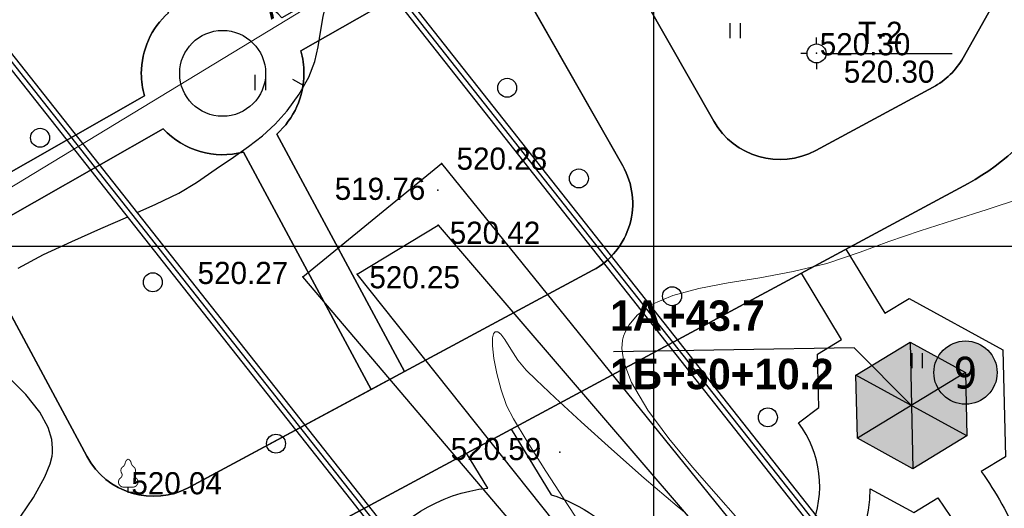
# Model space of a CAD drawing. Header units: millimetres. Extents: x 767170 to 66149698, y -983507 to 2493658.
# Tile 157 of 256: x 2434363 to 2473275, y -618005 to -598698. Entities that reach past the tile are written whole.
import ezdxf
from ezdxf.enums import TextEntityAlignment as Align

# ---------------------------------------------------------------- set-up
doc = ezdxf.new("R2010")
doc.units = ezdxf.units.MM
doc.linetypes.add('Д_ТРОТ_ТРУБА', pattern=[3, 1.5, -1.5])
for name, color, linetype in [('(001) Сетка', 92, 'Continuous'), ('(003) Пункты', 7, 'Continuous'), ('(004) Точки рельефа', 7, 'Continuous'), ('(004a) Точки рельефа (отк.)', 7, 'Continuous'), ('(022) Возд. Линии', 7, 'Continuous'), ('(028) Гидротехн.', 7, 'Continuous'), ('(031) Горизонтали', 42, 'Continuous'), ('(035) Откосы', 7, 'Continuous'), ('(036) Растительность', 7, 'Continuous'), ('(038) Деревья', 7, 'Continuous'), ('A_STROYSETKA', 5, 'Continuous'), ('G_KOORD', 7, 'Continuous'), ('Цоколь', 7, 'Continuous')]:
    doc.layers.add(name, color=color, linetype=linetype)
doc.layers.add('(032) Горизонтали утолщенные', color=32, linetype='Continuous', lineweight=30)
doc.layers.add('(042) Бергштрих', color=32, linetype='Continuous', lineweight=30)
doc.styles.add('BLACK', font='tahomabd.ttf')
doc.styles.add('D-431', font='txt')
doc.styles.add('FAYZXON', font='GOTHICB.TTF')
doc.styles.add('S', font='txtwr', dxfattribs={"oblique": 15})
doc.styles.get("Standard").update_dxf_attribs({"font": 'isocpeui.ttf'})
doc.styles.add('Tahoma', font='tahoma.ttf')
doc.linetypes.add('ОТКОСЫ_НЕУКР', pattern='A,0.5,["|",Standard,S=1.2,R=0,X=0,Y=-1.2],1,["|",Standard,S=0.5,R=0,X=0,Y=-0.5],0.5', length=2)
doc.linetypes.add('ОТКОСЫ_НЕУКР1', pattern='A,0.5,["|",Standard,S=-1.2,R=0,X=0,Y=1.2],1,["|",Standard,S=-0.5,R=0,X=0,Y=0.5],0.5', length=2)
doc.dimstyles.new('genplan dimension', dxfattribs={"dimtxt": 1100, "dimasz": 450, "dimexe": 450, "dimexo": 0, "dimgap": 80, "dimtad": 1, "dimlfac": 0.001, "dimtxsty": 'BLACK', "dimblk": 'OBLIQUE', "dimcen": 0, "dimclrd": 186, "dimclre": 186, "dimclrt": 186, "dimadec": 1, "dimazin": 0, "dimtfac": 1, "dimtmove": 0, "dimatfit": 3, "dimldrblk": 'OBLIQUE', "dimfxl": 1, "dimlwd": 9, "dimlwe": 9, "dimarcsym": 0})

# ---------------------------------------------------------------- blocks, each defined once
blk = doc.blocks.new('d')
at = {"layer": '(038) Деревья'}
blk.add_ellipse((0, 0), major_axis=(0.265, 0.265), ratio=1, start_param=5.497787, end_param=11.780972, dxfattribs=at)
blk = doc.blocks.new('I04010')
for p, q in [((-0.412273, 0.007146), (-0.412273, 1.207146)), ((0.387727, 1.207146), (0.387727, 0.007146))]:
    blk.add_line(p, q)
blk = doc.blocks.new('Setka')
at = {"layer": '(001) Сетка'}
for p, q in [((0, 1.5), (0, -1.5)), ((-1.5, 0), (1.5, 0))]:
    blk.add_line(p, q, dxfattribs=at)
blk = doc.blocks.new('karagach-flat-61')
at = {"layer": '(038) Деревья', "const_width": 0.0375}
for points in [[(-0.208, 1.009, 0.181567), (-0.117, 1.159, 0.303004)], [(0, 1.312, 0.246034), (-0.117, 1.159, 0.489079)], [(0, 1.312, -0.246034), (0.117, 1.159, -0.489079)], [(0.208, 1.009, -0.181567), (0.117, 1.159, -0.303004)], [(-0.208, 1.009, 0.430853), (-0.255, 0.753, 0.548276)], [(0.208, 1.009, -0.430853), (0.255, 0.753, -0.548276)], [(-0.315, 0.559, 0.626949), (-0.218, 0.206, 0.702465)], [(-0.315, 0.559, 0.383603), (-0.255, 0.753, 0.352912)], [(0.315, 0.559, -0.626949), (0.218, 0.206, -0.702465)], [(0.315, 0.559, -0.383603), (0.255, 0.753, -0.352912)]]:
    blk.add_lwpolyline(points, format="xyb", dxfattribs=at)
for points in [[(0, 0.206), (-0.218, 0.206)], [(0, 0), (0, 0.206)], [(0, 0.206), (0.218, 0.206)], [(0, 0), (0.281, 0)]]:
    blk.add_lwpolyline(points, dxfattribs=at)
at = {"layer": '(038) Деревья'}
blk.add_lwpolyline([(0, 0), (0, 0.206)], dxfattribs=at)
blk = doc.blocks.new('I00050-flat-4')
at = {"layer": '(003) Пункты'}
for p, q in [((0, 0.367), (0, 0.617)), ((0, -0.015), (0, 0.015)), ((-0.375, -0.008), (-0.625, -0.008)), ((0, -0.383), (0, -0.633)), ((0.375, -0.008), (0.625, -0.008))]:
    blk.add_line(p, q, dxfattribs=at)
blk.add_circle((0, -0.008), 0.375, dxfattribs=at)
at = {"layer": '(003) Пункты', "style": 'S', "oblique": 15}
blk.add_attdef('N', (-1.898, -0.339), '', height=1, dxfattribs=at)
at = {"color": 4, "style": 'S', "oblique": 15}
for tag, p in [('C', (0.724, 0.085)), ('Z', (0.789, -1.11))]:
    blk.add_attdef(tag, p, '', height=1, dxfattribs=at)
blk = doc.blocks.new('d-flat-42')
at = {"layer": '(038) Деревья'}
blk.add_ellipse((0, 0), major_axis=(0.265, 0.265), ratio=1, start_param=5.497787, end_param=11.780972, dxfattribs=at)
blk = doc.blocks.new('d-flat-43')
at = {"layer": '(038) Деревья'}
blk.add_ellipse((0, 0), major_axis=(0.265, 0.265), ratio=1, start_param=5.497787, end_param=11.780972, dxfattribs=at)
blk = doc.blocks.new('d-flat-44')
at = {"layer": '(038) Деревья'}
blk.add_ellipse((0, 0), major_axis=(0.265, 0.265), ratio=1, start_param=5.497787, end_param=11.780972, dxfattribs=at)
blk = doc.blocks.new('d-flat-45')
at = {"layer": '(038) Деревья'}
blk.add_ellipse((0, 0), major_axis=(0.265, 0.265), ratio=1, start_param=5.497787, end_param=11.780972, dxfattribs=at)
blk = doc.blocks.new('Topo Xos')
at = {"layer": '(003) Пункты', "ltscale": 600, "transparency": 16777216}
blk.add_line((13.727, -28.417), (18.463, -28.417), dxfattribs=at)
at = {"layer": '(004) Точки рельефа', "color": 7, "linetype": 'ByBlock', "lineweight": -2, "transparency": 16777216}
for p in [(13.102, -28.41), (-1.722, -32.768), (-1.873, -33.827), (-1.856, -35.205), (-7.205, -37.249), (-5.06, -37.143), (2.949, -44.172), (-14.103, -45.757)]:
    blk.add_point(p, dxfattribs=at)
at = {"layer": '(028) Гидротехн.', "ltscale": 600, "transparency": 16777216}
for points in [[(21.3, -57.663), (20.133, -56.249), (-20.925, -4.237)], [(21.622, -57.426), (20.444, -55.998), (-20.611, -3.99)], [(10.491, -65.342), (9.313, -63.914), (-31.742, -11.906)], [(10.168, -65.58), (9.001, -64.165), (-32.056, -12.154)]]:
    blk.add_lwpolyline(points, dxfattribs=at)
at = {"layer": '(028) Гидротехн.', "color": 3, "linetype": 'Д_ТРОТ_ТРУБА', "ltscale": 600, "transparency": 16777216, "flags": 128}
for points in [[(21.454, -57.536), (20.289, -56.123), (-20.768, -4.114)], [(10.323, -65.452), (9.157, -64.04), (-31.899, -12.03)]]:
    blk.add_lwpolyline(points, dxfattribs=at)
at = {"layer": '(031) Горизонтали', "color": 42, "linetype": 'Continuous', "lineweight": 0, "ltscale": 600, "transparency": 16777216}
for points in [[(6.532, -38.373), (6.556, -38.355), (7.42, -37.979), (8.451, -37.705), (9.611, -37.487), (10.865, -37.28), (12.176, -37.039), (13.508, -36.717), (14.824, -36.268), (15.955, -35.843), (17.198, -35.424), (18.508, -35.007), (19.843, -34.586), (21.158, -34.155)], [(11.036, -48.543), (11.036, -48.543), (11.07, -48.499), (11.083, -48.375), (10.98, -48.107), (10.647, -47.61), (9.984, -46.803), (9.135, -45.839), (8.195, -44.767), (7.261, -43.639), (6.426, -42.507), (5.786, -41.422), (5.479, -40.622), (5.4, -40.078), (5.431, -39.75), (5.473, -39.596), (5.537, -39.435), (5.696, -39.14), (6.009, -38.76), (6.21, -38.611)], [(4.25, -47.742), (3.288, -46.282), (2.404, -44.925), (1.662, -43.756), (1.122, -42.861), (0.847, -42.326), (0.637, -41.705), (0.468, -41.07), (0.349, -40.473), (0.291, -39.965), (0.297, -39.657), (0.335, -39.501), (0.377, -39.439), (0.404, -39.421), (0.438, -39.412), (0.509, -39.423), (0.62, -39.509), (0.782, -39.726), (1.015, -40.106), (1.292, -40.536), (1.625, -40.939), (2.017, -41.317), (2.769, -42.024), (3.792, -42.969), (4.996, -44.06), (6.292, -45.205), (7.591, -46.313), (7.878, -46.545)]]:
    blk.add_lwpolyline(points, dxfattribs=at)
at = {"layer": '(032) Горизонтали утолщенные', "color": 32, "linetype": 'Continuous', "lineweight": 30, "ltscale": 600, "transparency": 16777216}
for points in [[(-13.743, -34.707), (-13.009, -34.379), (-12.103, -33.933), (-11.402, -33.511), (-10.629, -32.976), (-9.948, -32.518), (-9.344, -32.098), (-8.798, -31.677), (-8.295, -31.218), (-7.816, -30.683), (-7.345, -30.033), (-6.964, -29.354), (-6.731, -28.739), (-6.594, -28.156), (-6.5, -27.575), (-6.398, -26.964), (-6.234, -26.292), (-5.957, -25.528), (-5.648, -24.909), (-5.224, -24.127)], [(-18.591, -47.073), (-17.851, -45.965), (-17.403, -45.152), (-17.19, -44.628), (-17.113, -44.327), (-17.097, -44.193), (-17.092, -44.017), (-17.123, -43.678), (-17.263, -43.196), (-17.591, -42.596), (-18.155, -41.901), (-18.8, -41.246)], [(-18.449, -36.909), (-17.444, -36.368), (-16.337, -35.843), (-15.187, -35.335), (-14.121, -34.874)]]:
    blk.add_lwpolyline(points, dxfattribs=at)
at = {"layer": '(035) Откосы', "linetype": 'ОТКОСЫ_НЕУКР', "ltscale": 600, "transparency": 16777216}
blk.add_lwpolyline([(-7.205, -37.249), (-1.722, -32.768), (16.933, -55.835), (12.077, -59.908), (-7.205, -37.249)], dxfattribs=at)
at = {"layer": '(035) Откосы', "linetype": 'ОТКОСЫ_НЕУКР1', "ltscale": 600, "transparency": 16777216}
blk.add_lwpolyline([(-5.06, -37.143), (-1.856, -35.205), (15.758, -55.726), (12.116, -58.698), (-5.06, -37.143)], dxfattribs=at)
at = {"layer": '(042) Бергштрих', "color": 32, "linetype": 'Continuous', "lineweight": 30, "ltscale": 600, "transparency": 16777216}
blk.add_line((-7.155, -29.693), (-7.591, -29.449), dxfattribs=at)
at = {"layer": '(001) Сетка', "transparency": 16777216}
blk.add_blockref('Setka', (6.659, -36.032), dxfattribs=at)
at = {"layer": '(022) Возд. Линии', "transparency": 16777216}
for name, p in [('I00050-flat-4', (13.102, -28.41)), ('d-flat-42', (0.873, -29.775)), ('d-flat-43', (3.707, -33.358)), ('d-flat-44', (7.39, -38.012)), ('d-flat-45', (11.176, -42.798)), ('karagach-flat-61', (-14.103, -45.757))]:
    blk.add_blockref(name, p, dxfattribs=at)
at = {"layer": '(036) Растительность', "linetype": 'Continuous', "transparency": 16777216, "xscale": 0.5, "yscale": 0.5, "zscale": 0.5}
for p in [(9.892, -27.819), (-8.875, -29.873), (17.084, -40.864)]:
    blk.add_blockref('I04010', p, dxfattribs=at)
at = {"layer": '(038) Деревья', "linetype": 'Continuous', "transparency": 16777216}
for p in [(-17.587, -31.749), (-13.13, -37.46), (-8.263, -43.837)]:
    blk.add_blockref('d', p, dxfattribs=at)
at = {"layer": '(003) Пункты', "transparency": 16777216, "style": 'D-431'}
for s, p in [('T-2', (14.743, -28.041)), ('520.30', (14.178, -29.576))]:
    blk.add_text(s, height=0.875, dxfattribs=at).set_placement(p)
at = {"layer": '(004) Точки рельефа', "linetype": 'ByBlock', "transparency": 16777216, "char_height": 0.875, "attachment_point": 4, "style": 'D-431'}
for s, insert in [('520.28', (-1.125, -32.582)), ('519.76', (-5.942, -33.773)), ('520.42', (-1.397, -35.51)), ('520.27', (-11.36, -37.097)), ('520.25', (-4.572, -37.267)), ('520.59', (-1.358, -44.054)), ('520.04', (-13.978, -45.407))]:
    blk.add_mtext(s, dxfattribs=dict(at, insert=insert))
at = {"layer": '(004a) Точки рельефа (отк.)', "linetype": 'ByBlock', "transparency": 16777216, "insert": (13.227, -28.06), "char_height": 0.875, "attachment_point": 4, "style": 'D-431'}
blk.add_mtext('520.30', dxfattribs=at)
blk = doc.blocks.new('_Oblique')
at = {"color": 0, "linetype": 'ByBlock', "lineweight": -2}
blk.add_line((-0.5, -0.5), (0.5, 0.5), dxfattribs=at)
blk = doc.blocks.new('*D289')
at = {"color": 186, "lineweight": 9, "transparency": 16777216}
for p, q in [((2367181, -580804), (2302574, -620064)), ((2367127, -580716), (2367414, -581188)), ((2302521, -619977), (2302808, -620449))]:
    blk.add_line(p, q, dxfattribs=at)
for p, xscale, yscale, zscale, rotation in [((2367181, -580804), 449.9999999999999, 449.9999999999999, 449.9999999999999, 31.28656990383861), ((2302574, -620064), 450, 450, 450, 211.2865699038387)]:
    blk.add_blockref('_Oblique', p, dxfattribs=dict(at, xscale=xscale, yscale=yscale, zscale=zscale, rotation=rotation))
at = {"color": 186, "transparency": 16777216, "insert": (2334474, -599770), "char_height": 1100, "attachment_point": 5, "rotation": 31.2866, "style": 'BLACK'}
blk.add_mtext('75,6', dxfattribs=at)
blk = doc.blocks.new('A$Cccaa34c6')
at = {"layer": 'A_STROYSETKA', "linetype": 'Continuous'}
for p, q in [((150000, 250000), (150000, -7850.6)), ((-7707.2, 150000), (250000, 150000))]:
    blk.add_line(p, q, dxfattribs=at)
blk = doc.blocks.new('A$C12754f4e-flat-1')
at = {"layer": 'Цоколь', "ltscale": 100}
h = blk.add_hatch(color=1, dxfattribs=at)
h.dxf.hatch_style = 1
h.paths.add_polyline_path([(37, 2500), (2183, 1218), (2146, -1282), (-37, -2500), (-2183, -1218), (-2146, 1282)])
blk.add_lwpolyline([(37, 2500), (2183, 1218), (2146, -1282), (-37, -2500), (-2183, -1218), (-2146, 1282)], close=True)
for points in [[(37, 2500), (-37, -2500)], [(2183, 1218), (-2183, -1218)], [(2146, -1282), (-2146, 1282)]]:
    blk.add_lwpolyline(points)
blk = doc.blocks.new('Eksplikatsia')
h = blk.add_hatch(color=2)
h.dxf.hatch_style = 1
edge = h.paths.add_edge_path()
edge.add_arc((0, 0), 1250, 0, 360)
at = {"lineweight": 30}
blk.add_circle((0, 0), 1250, dxfattribs=at)
at = {"color": 1}
blk.add_attdef('№', text='', height=1250, dxfattribs=at).set_placement((0, 0), align=Align.MIDDLE_CENTER)
blk = doc.blocks.new('KOORDINIR')
at = {"color": 0}
for tag, p in [('Y', (0, 1.2)), ('X', (0, -3.8))]:
    blk.add_attdef(tag, p, '', height=2.6, dxfattribs=at)
blk = doc.blocks.new('A$C2cdd6916')
h = blk.add_hatch()
h.set_pattern_fill('ANSI32', color=1, scale=60, angle=31.2865699)
h.set_pattern_definition([(76.28657, (-422045.4, -371330.9), (-555.2086, 135.48314), []), (76.28657, (-421815.2, -371191), (-555.2086, 135.48314), [])])
edge = h.paths.add_edge_path()
edge.add_line((12558.278, 1671.303), (13156.485, 2034.826))
edge.add_line((13156.485, 2034.826), (12076.302, 3812.354))
edge.add_arc((12013.983, 3914.903), 120, 121.2865699, 301.2865699, ccw=False)
edge.add_line((11951.665, 4017.453), (10456.027, 6478.645))
edge.add_line((10456.027, 6478.645), (9857.821, 6115.122))
edge.add_line((9857.821, 6115.122), (7572.818, 9875.277))
edge.add_line((7572.818, 9875.277), (28168.21, 22390.86))
edge.add_line((28168.21, 22390.86), (26610.253, 24954.602))
edge.add_line((26610.253, 24954.602), (1656.5, 9790.492))
edge.add_line((1656.5, 9790.492), (3006.729, 7568.583))
edge.add_line((3006.729, 7568.583), (4032.226, 8191.765))
edge.add_line((4032.226, 8191.765), (6524.956, 4089.779))
edge.add_line((6524.956, 4089.779), (7294.079, 4557.166))
edge.add_line((7294.079, 4557.166), (9994.537, 113.347))
edge.add_line((9994.537, 113.347), (9225.414, -354.04))
edge.add_line((9225.414, -354.04), (11718.144, -4456.027))
edge.add_line((11718.144, -4456.027), (10692.648, -5079.21))
edge.add_line((10692.648, -5079.21), (12042.877, -7301.119))
edge.add_line((12042.877, -7301.119), (16401.238, -4652.593))
edge.add_line((16401.238, -4652.593), (12558.278, 1671.303))
edge = h.paths.add_edge_path()
edge.add_line((-3935.127, -8351.55), (-4704.249, -8818.937))
edge.add_line((-4704.249, -8818.937), (-7404.707, -4375.118))
edge.add_line((-7404.707, -4375.118), (-6635.585, -3907.731))
edge.add_line((-6635.585, -3907.731), (-9128.315, 194.256))
edge.add_line((-9128.315, 194.256), (-8102.818, 817.438))
edge.add_line((-8102.818, 817.438), (-9453.047, 3039.348))
edge.add_line((-9453.047, 3039.348), (-34406.8, -12124.761))
edge.add_line((-34406.8, -12124.761), (-32848.844, -14688.503))
edge.add_line((-32848.844, -14688.503), (-12253.452, -2172.92))
edge.add_line((-12253.452, -2172.92), (-9968.449, -5933.074))
edge.add_line((-9968.449, -5933.074), (-10566.655, -6296.598))
edge.add_line((-10566.655, -6296.598), (-9071.017, -8757.79))
edge.add_arc((-9008.699, -8860.339), 120, -58.7134301, 121.2865699, ccw=False)
edge.add_line((-8946.381, -8962.889), (-7866.197, -10740.417))
edge.add_line((-7866.197, -10740.417), (-7267.991, -10376.893))
edge.add_line((-7267.991, -10376.893), (-3425.032, -16700.79))
edge.add_line((-3425.032, -16700.79), (933.329, -14052.264))
edge.add_line((933.329, -14052.264), (-416.9, -11830.354))
edge.add_line((-416.9, -11830.354), (-1442.396, -12453.537))
edge.add_line((-1442.396, -12453.537), (-3935.127, -8351.55))
h.paths.add_polyline_path([(41974.214, 4100.856), (35137.569, -53.694), (35345.297, -395.527), (35174.381, -499.39), (36005.291, -1866.719), (36518.039, -1555.128), (38283.723, -4460.702), (37770.975, -4772.293), (38601.885, -6139.622), (38772.801, -6035.759), (38980.529, -6377.591), (45817.173, -2223.04)])
h.paths.add_polyline_path([(-15440.46, -33129.712), (-14927.712, -32818.121), (-15758.622, -31450.792), (-15929.538, -31554.655), (-16137.265, -31212.823), (-22973.91, -35367.374), (-19130.951, -41691.27), (-12294.306, -37536.72), (-12502.034, -37194.887), (-12331.118, -37091.024), (-13162.028, -35723.695), (-13674.776, -36035.286)])
h.paths.add_polyline_path([(22981.424, -31078.171), (16999.36, -34713.402), (12844.81, -27876.758), (18826.874, -24241.526)])
h.paths.add_polyline_path([(31886.288, 23012.063), (28895.256, 21194.447), (28168.21, 22390.86), (31159.242, 24208.476)])
h.paths.add_polyline_path([(-35112.829, -17702.532), (-32121.797, -15884.916), (-32848.844, -14688.503), (-35839.876, -16506.119)])
dim = blk.add_linear_dim(base=(-8668.047, -58523.693), p1=(55885.016, -19175.6), p2=(-8721.276, -58436.102), angle=31.2865699, dimstyle='genplan dimension')
dim.commit()
dim.dimension.update_dxf_attribs({"geometry": '*D289', "text_midpoint": (23231.582, -38229.423), "insert": (-2311242.442, 561540.579)})

msp = doc.modelspace()

# ---------------------------------------------------------------- block references
at = {"xscale": 1000, "yscale": 1000, "zscale": 1000}
msp.add_blockref('Topo Xos', (2452754.32, -571613.28), dxfattribs=at)

# ---------------------------------------------------------------- next in the draw order: linework, layer by layer
at = {"lineweight": 30}
for points in [[(2420598.1, -693693.53), (2404648.57, -654568.66, -0.16168228), (2404522.93, -652682.08), (2407607.54, -640804.68, -0.20876473), (2409090.16, -638916.69), (2471841.21, -605165.78, 0.14199501), (2475419.01, -601657.59), (2477740.8, -597536.99, -0.1300409), (2478810.97, -596437.2), (2489457.36, -590049.39, 0.40867475), (2491925.51, -580559.85), (2483054.01, -565118.14), (2454123.43, -514761.65, -0.41421356), (2455230.23, -510665.92), (2459413.67, -508262.47), (2457377.97, -504818.87), (2452774.92, -507463.39, -0.32105605), (2449299.65, -507115.23, 0.32190714), (2441172, -506313.63), (2354080.69, -556706.98)], [(2439169.3, -600818.71, -0.21360458), (2440242.16, -598421.96)], [(2467018.27, -607759.82), (2468555.39, -610289.26), (2469509.12, -609709.69), (2473220.77, -611742.89), (2473315.79, -615973.87), (2472364.29, -616552.09, -0.0524011), (2473850.49, -619202.73, 0.31183454), (2481645.37, -620159.72, -0.5257628), (2478930.76, -618291.74, -1), (2482930.76, -618291.74, -0.22272163), (2482210.33, -619828.85, 0.22557689), (2485310.05, -614771.56), (2481411.61, -612636.04), (2481316.59, -608405.06), (2482270.32, -607825.49), (2476911.99, -599007.93)], [(2445469.91, -599925.88, -0.0705009), (2445596.43, -600818.71)], [(2471649.58, -600199.03, -0.14199501), (2470456.98, -601368.42)], [(2470456.98, -601368.42, 0.14199501), (2471649.58, -600199.03)], [(2439295.82, -601711.55, -0.0705009), (2439169.3, -600818.71)], [(2445596.43, -600818.71, -0.21360458), (2444523.56, -603215.46)], [(2471841.21, -605165.78, 0.14199501), (2475419.01, -601657.59)], [(2475419.01, -601657.59, -0.14199501), (2471841.21, -605165.78)], [(2465819.69, -603862.61, -0.40731068), (2461790.86, -602703.6)], [(2461790.86, -602703.6, 0.40731068), (2465819.69, -603862.61)], [(2443202.52, -603925.99, -0.27569669), (2440037.35, -603015.43)], [(2458197.01, -604475.63, -0.4211503), (2457010.29, -608600.78)], [(2457010.29, -608600.78, 0.4211503), (2458197.01, -604475.63)], [(2453789.57, -614874.93), (2455364.36, -617466.37, -0.15615088), (2458441.05, -619650.09, 1.00000003), (2465140.15, -614623.16), (2465940, -614022.97), (2465892.49, -611907.47), (2466846.23, -611327.9), (2465254.45, -608708.5)], [(2441075.86, -617171.18, -0.41421356), (2437012.72, -615950.15)], [(2437012.72, -615950.15, 0.41421356), (2441075.86, -617171.18)], [(2443206.62, -620567.02), (2446532.83, -626040.58), (2447486.57, -625461), (2447717.37, -625587.44, -0.49457748), (2452866.94, -617207.86), (2452025.75, -615823.61)]]:
    msp.add_lwpolyline(points, format="xyb", dxfattribs=at)
for points in [[(2473421.93, -556382.18), (2476112.02, -561064.55, -0.41308244), (2475015.26, -565154.49), (2446492.19, -581688.33), (2450146.58, -587701.92), (2449021.49, -588341.77), (2458197.01, -604475.63, -0.4211503), (2457010.29, -608600.78), (2441075.86, -617171.18, -0.41421356), (2437012.72, -615950.15), (2428489.9, -600104.19, -0.40491155)], [(2471649.58, -600199.03, -0.14199501), (2470456.98, -601368.42)], [(2471841.21, -605165.78, 0.14199501), (2475419.01, -601657.59)], [(2465819.69, -603862.61, -0.40731068), (2461790.86, -602703.6)], [(2457010.29, -608600.78, 0.4211503), (2458197.01, -604475.63)], [(2437012.72, -615950.15, 0.41421356), (2441075.86, -617171.18)]]:
    msp.add_lwpolyline(points, format="xyb")
for points in [[(2481093.61, -569735.49), (2483960.23, -574725.12), (2486531.07, -579199.92), (2488457.16, -582552.47, -0.40867475), (2487399.38, -586619.42), (2475845.58, -593551.67, 0.1300409), (2474775.41, -594651.47), (2471649.58, -600199.03, -0.14199501), (2470456.98, -601368.42), (2465819.69, -603862.61, -0.40731068), (2461790.86, -602703.6), (2456399.85, -593224.26), (2452457.8, -586292.72, -0.41180279), (2453561.07, -582214.18), (2476987.84, -568634.49, -0.41534559)], [(2481093.61, -569735.49), (2483960.23, -574725.12), (2486531.07, -579199.92), (2488457.16, -582552.47, -0.40867475), (2487399.38, -586619.42), (2475845.58, -593551.67, 0.1300409), (2474775.41, -594651.47), (2471649.58, -600199.03, -0.14199501), (2470456.98, -601368.42), (2465819.69, -603862.61, -0.40731068), (2461790.86, -602703.6), (2456399.85, -593224.26), (2452457.8, -586292.72, -0.41180279), (2453561.07, -582214.18), (2476987.84, -568634.49, -0.41534559)], [(2453561.07, -582214.18), (2476987.84, -568634.49, -0.41534559), (2481093.61, -569735.49), (2483960.23, -574725.12), (2486531.07, -579199.92), (2488457.16, -582552.47, -0.40867475), (2487399.38, -586619.42), (2475845.58, -593551.67, 0.1300409), (2474775.41, -594651.47), (2471649.58, -600199.03, -0.14199501), (2470456.98, -601368.42), (2465819.69, -603862.61, -0.40731068), (2461790.86, -602703.6), (2456399.85, -593224.26), (2452457.8, -586292.72, -0.41180279)], [(2452457.8, -586292.72, -0.41180279), (2453561.07, -582214.18), (2476987.84, -568634.49, -0.41534559), (2481093.61, -569735.49), (2483960.23, -574725.12), (2486531.07, -579199.92), (2488457.16, -582552.47, -0.40867475), (2487399.38, -586619.42), (2475845.58, -593551.67, 0.1300409), (2474775.41, -594651.47), (2471649.58, -600199.03, -0.14199501), (2470456.98, -601368.42), (2465819.69, -603862.61, -0.40731068), (2461790.86, -602703.6), (2456399.85, -593224.26)], [(2453561.07, -582214.18), (2476987.84, -568634.49, -0.41534559), (2481093.61, -569735.49), (2483960.23, -574725.12), (2486531.07, -579199.92), (2488457.16, -582552.47, -0.40867475), (2487399.38, -586619.42), (2475845.58, -593551.67, 0.1300409), (2474775.41, -594651.47), (2471649.58, -600199.03, -0.14199501), (2470456.98, -601368.42), (2465819.69, -603862.61, -0.40731068), (2461790.86, -602703.6), (2456399.85, -593224.26), (2452457.8, -586292.72, -0.41180279)], [(2471649.58, -600199.03), (2474775.41, -594651.47, -0.1300409), (2475845.58, -593551.67), (2487399.38, -586619.42, 0.40867475), (2488457.16, -582552.47), (2484956.54, -576459.3), (2479746.98, -579452.27), (2483421.38, -585620.18), (2465132.63, -596515.31), (2461458.27, -590347.48), (2456399.85, -593224.26), (2461790.86, -602703.6, 0.40731068), (2465819.69, -603862.61), (2470456.98, -601368.42, 0.14199501)], [(2484956.54, -576459.3), (2479746.98, -579452.27), (2483421.38, -585620.18), (2465132.63, -596515.31), (2461458.27, -590347.48), (2456399.85, -593224.26), (2461790.86, -602703.6, 0.40731068), (2465819.69, -603862.61), (2470456.98, -601368.42, 0.14199501), (2471649.58, -600199.03), (2474775.41, -594651.47, -0.1300409), (2475845.58, -593551.67), (2487399.38, -586619.42, 0.40867475), (2488457.16, -582552.47)], [(2474775.41, -594651.47, -0.1300409), (2475845.58, -593551.67), (2487399.38, -586619.42, 0.40867475), (2488457.16, -582552.47), (2486531.07, -579199.92), (2484956.54, -576459.3), (2479746.98, -579452.27), (2483421.38, -585620.18), (2465132.63, -596515.31), (2461458.27, -590347.48), (2456399.85, -593224.26), (2461790.86, -602703.6, 0.40731068), (2465819.69, -603862.61), (2470456.98, -601368.42, 0.14199501), (2471649.58, -600199.03)], [(2444909.21, -587229.37), (2444416.27, -587515.11), (2446492.63, -590931.94), (2438459.58, -595813.53), (2436282.05, -592230.24), (2429627.48, -596087.66, 0.40491155), (2428489.9, -600104.19), (2437012.72, -615950.15, 0.41421356), (2441075.86, -617171.18), (2457010.29, -608600.78, 0.4211503), (2458197.01, -604475.63), (2449021.49, -588341.77, 0.41662845)], [(2440242.16, -598421.96), (2438745.69, -595639.66), (2438459.58, -595813.53), (2436282.05, -592230.24), (2429627.48, -596087.66, 0.40491155), (2428489.9, -600104.19), (2431683.05, -606041.02), (2439295.82, -601711.55, -0.0705009), (2439169.3, -600818.71, -0.21360458)], [(2440242.16, -598421.96), (2438745.69, -595639.66), (2438459.58, -595813.53), (2436282.05, -592230.24), (2429627.48, -596087.66, 0.40491155), (2428489.9, -600104.19), (2431683.05, -606041.02), (2439295.82, -601711.55, -0.0705009), (2439169.3, -600818.71, -0.21360458)], [(2453131.5, -595568.64), (2452389.96, -594264.75), (2444728.37, -598621.99, 0.27569669), (2441563.2, -597711.43), (2440029.33, -594859.61), (2438745.69, -595639.66), (2440242.16, -598421.96, 0.21360458), (2439169.3, -600818.71, 0.0705009), (2439295.82, -601711.55), (2431683.05, -606041.02), (2432393.78, -607362.43), (2440037.35, -603015.43, 0.27569669), (2443202.52, -603925.99), (2448250.87, -613312.07), (2449571.91, -612601.55), (2444523.56, -603215.46, 0.21360458), (2445596.43, -600818.71, 0.0705009), (2445469.91, -599925.88)], [(2453131.5, -595568.64), (2445469.91, -599925.88, -0.0705009), (2445596.43, -600818.71, -0.21360458), (2444523.56, -603215.46), (2449571.91, -612601.55), (2457010.29, -608600.78, 0.4211503), (2458197.01, -604475.63)], [(2458197.01, -604475.63), (2453131.5, -595568.64), (2445469.91, -599925.88, -0.0705009), (2445596.43, -600818.71, -0.21360458), (2444523.56, -603215.46), (2449571.91, -612601.55), (2457010.29, -608600.78, 0.4211503)], [(2444079.92, -600818.71, -1), (2440685.81, -600818.71, -1)], [(2443202.52, -603925.99, -0.27569669), (2440037.35, -603015.43), (2432393.78, -607362.43), (2437012.72, -615950.15, 0.41421356), (2441075.86, -617171.18), (2448250.87, -613312.07)], [(2443202.52, -603925.99, -0.27569669), (2440037.35, -603015.43), (2432393.78, -607362.43), (2437012.72, -615950.15, 0.41421356), (2441075.86, -617171.18), (2448250.87, -613312.07)]]:
    msp.add_lwpolyline(points, format="xyb", close=True)
for points in [[(2458197.01, -604475.63), (2449021.49, -588341.77)], [(2461790.86, -602703.6), (2456399.85, -593224.26)], [(2474775.41, -594651.47), (2471649.58, -600199.03)], [(2428489.9, -600104.19), (2437012.72, -615950.15)], [(2470456.98, -601368.42), (2465819.69, -603862.61)], [(2409090.16, -638916.69), (2471841.21, -605165.78)], [(2441075.86, -617171.18), (2457010.29, -608600.78)]]:
    msp.add_lwpolyline(points)
for points in [[(2449021.49, -588341.77), (2458197.01, -604475.63)], [(2461790.86, -602703.6), (2456399.85, -593224.26)], [(2456399.85, -593224.26), (2461790.86, -602703.6)], [(2474775.41, -594651.47), (2471649.58, -600199.03)], [(2471649.58, -600199.03), (2474775.41, -594651.47)], [(2453131.5, -595568.64), (2445469.91, -599925.88)], [(2458197.01, -604475.63), (2453131.5, -595568.64)], [(2437012.72, -615950.15), (2428489.9, -600104.19)], [(2470456.98, -601368.42), (2465819.69, -603862.61)], [(2465819.69, -603862.61), (2470456.98, -601368.42)], [(2431683.05, -606041.02), (2439295.82, -601711.55)], [(2440037.35, -603015.43), (2432393.78, -607362.43)], [(2444523.56, -603215.46), (2449571.91, -612601.55)], [(2448250.87, -613312.07), (2443202.52, -603925.99)], [(2409090.16, -638916.69), (2471841.21, -605165.78)], [(2471841.21, -605165.78), (2409090.16, -638916.69)], [(2432393.78, -607362.43), (2437012.72, -615950.15)], [(2457010.29, -608600.78), (2441075.86, -617171.18)], [(2449571.91, -612601.55), (2457010.29, -608600.78)], [(2441075.86, -617171.18), (2448250.87, -613312.07)]]:
    msp.add_lwpolyline(points, dxfattribs=at)
for points in [[(2444079.92, -600818.71, -1), (2440685.81, -600818.71, -1)], [(2470650.31, -617593.66, -0.1413603), (2473007.49, -624132.29, -0.0280966), (2473020.1, -624356.53, -0.44244469), (2459892.22, -637471.75, -0.03073181), (2459647.02, -637457.51, -0.22261062), (2450342.1, -632303.19), (2451293.24, -631725.19), (2451198.22, -627494.2), (2449704.73, -626676.09), (2450142.24, -625877.4, -0.66871213), (2454089.11, -619219.04), (2457834.19, -625381.87), (2456880.46, -625961.44), (2456975.48, -630192.42), (2460687.13, -632225.62), (2464303.76, -630027.84), (2464208.74, -625796.86), (2460497.09, -623763.66), (2459543.35, -624343.23), (2458246.15, -622208.58, 0.60142642), (2467977.64, -617228.62), (2469699.17, -618171.66)]]:
    msp.add_lwpolyline(points, format="xyb", close=True, dxfattribs=at)
msp.add_circle((2442382.86, -600818.71), 1697.05)
at = {"layer": 'G_KOORD', "color": 5, "linetype": 'Continuous'}
msp.add_lwpolyline([(2469604.14, -613940.67), (2467343.66, -611657.4), (2457828.62, -611825.76)], dxfattribs=at)

# ---------------------------------------------------------------- next in the draw order: block references
for name, p in [('A$C2cdd6916', (2421862.53, -559451.45, -3656)), ('A$Cccaa34c6', (2309413.61, -757644.92))]:
    msp.add_blockref(name, p)
at = {"ltscale": 100, "rotation": 2.138625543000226}
msp.add_blockref('A$C12754f4e-flat-1', (2469604.14, -613940.67), dxfattribs=at)
ref = msp.add_blockref('Eksplikatsia', (2471740.6, -612642.38))
ref.add_attrib('№', '9', dxfattribs={"color": 1, "height": 1250, "style": 'Tahoma'}).set_placement((2471740.6, -612642.38), align=Align.MIDDLE_CENTER)
at = {"layer": 'G_KOORD', "color": 5}
ref = msp.add_blockref('KOORDINIR', (2457696.51, -611544.11), dxfattribs=dict(at, xscale=461.5384615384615, yscale=461.5384615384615, zscale=461.5384615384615))
ref.add_attrib('Y', '1А+43.7', (2457696.51, -610990.27), dxfattribs={"layer": '0', "color": 0, "height": 1200, "style": 'FAYZXON'})
ref.add_attrib('X', '1Б+50+10.2', (2457696.51, -613297.96), dxfattribs={"layer": '0', "color": 0, "height": 1200, "style": 'FAYZXON'})

doc.saveas('drawing.dxf')
